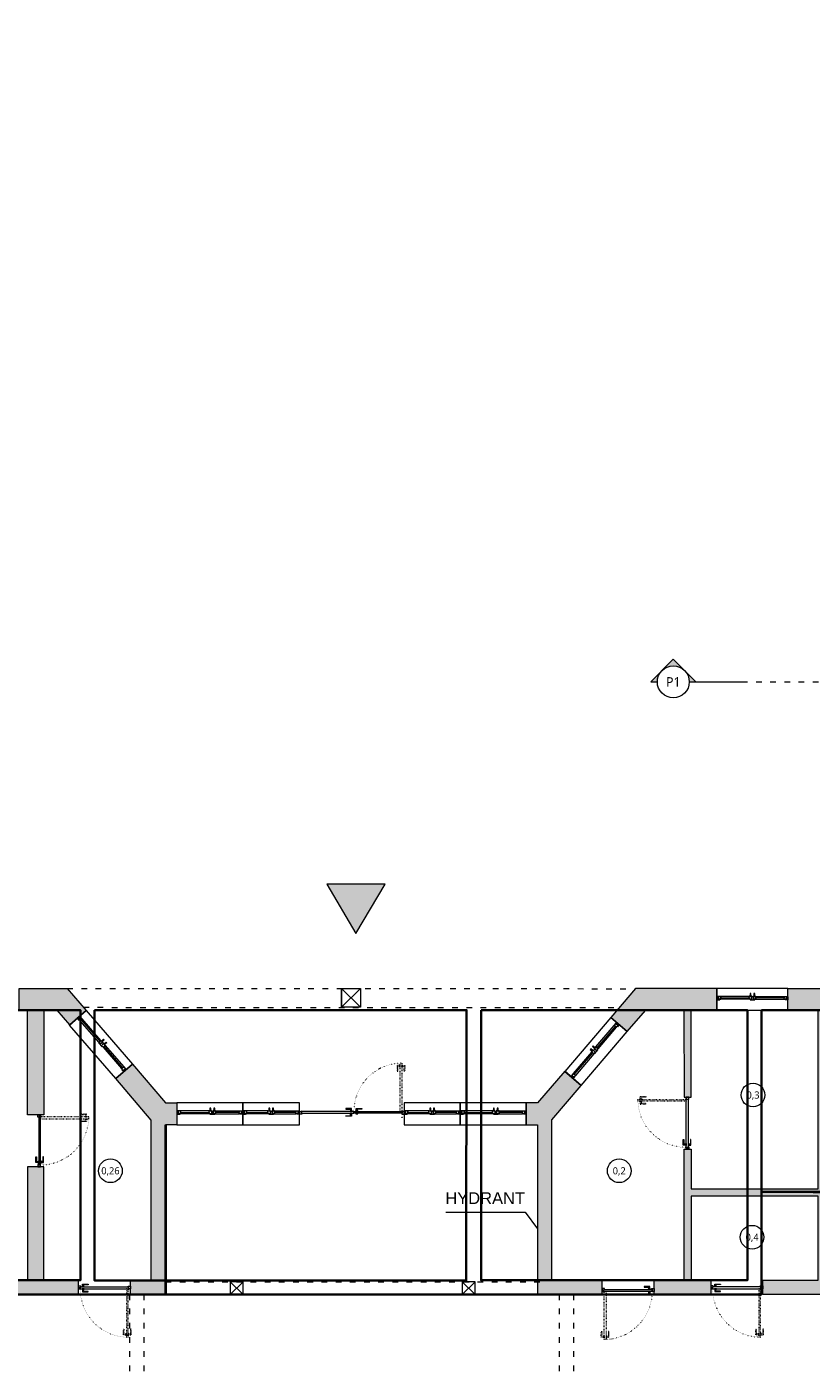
# Model space of a CAD drawing. Header units: millimetres. Extents: x -221 to 149158, y -114258 to 0.
# Tile 75 of 219: x 83825 to 85484, y -53777 to -50940. Entities that reach past the tile are written whole.
import ezdxf
from ezdxf.enums import TextEntityAlignment as Align

# ---------------------------------------------------------------- set-up
doc = ezdxf.new("R2010")
doc.units = ezdxf.units.MM
doc.linetypes.add('ACAD_ISO03W100', pattern=[30, 12, -18])
doc.linetypes.add('ACAD_ISO07W100', pattern=[3, 0, -3])
doc.layers.get('0').update_dxf_attribs({"lineweight": 0})
doc.layers.add('A-przekrycieram.ART', color=7, linetype='Continuous', lineweight=0, true_color=0xffffff)
doc.layers.add('instalacje_arch', color=7, linetype='Continuous', lineweight=30, true_color=0xd60000)
for name, color, linetype, lineweight in [('opis..KF', 250, 'Continuous', 15), ('powierzchnie', 21, 'Continuous', 50), ('stolarka_arch', 250, 'Continuous', 5), ('wymiar..KF', 12, 'Continuous', 5), ('wypełnienie istn..KF', 250, 'Continuous', 0), ('ściana pro..KF', 222, 'Continuous', 30), ('ściany ist..KF', 61, 'Continuous', 5)]:
    doc.layers.add(name, color=color, linetype=linetype, lineweight=lineweight)
doc.styles.add('ARCH', font='segoeuil.ttf')
doc.styles.add('DIM', font='simplex.shx', dxfattribs={"width": 0.6})
doc.styles.get("Standard").update_dxf_attribs({"font": 'arial.ttf'})
doc.dimstyles.new('100-STD', dxfattribs={"dimscale": 10, "dimtxt": 1.3, "dimasz": 0.15, "dimexe": 5, "dimexo": 10, "dimgap": 0.4, "dimtad": 1, "dimdec": 1, "dimrnd": 0.5, "dimdsep": 46, "dimtxsty": 'DIM', "dimblk": 'KR21', "dimcen": 1, "dimdle": 10, "dimse1": 1, "dimse2": 1, "dimclrd": 256, "dimclre": 256, "dimclrt": 256, "dimadec": 0, "dimazin": 0, "dimtfac": 1, "dimtdec": 1, "dimtmove": 2, "dimatfit": 3, "dimldrblk": 'KR21', "dimfxl": 1, "dimtvp": 5.6, "dimtolj": 1, "dimtzin": 2, "dimarcsym": 0})

# ---------------------------------------------------------------- blocks, each defined once
blk = doc.blocks.new('KR21')
at = {"ltscale": 100}
blk.add_line((0, -5), (0, 5), dxfattribs=at)
at = {"ltscale": 100, "const_width": 0.84}
blk.add_lwpolyline([(-2.5, -2.5), (2.6, 2.6)], dxfattribs=at)
blk = doc.blocks.new('*D583')
at = {"layer": 'Defpoints', "color": 0, "linetype": 'ByBlock', "transparency": 16777216}
for p in [(-202.4, -53646.3), (135612.3, -53646.3), (0, -54123.3)]:
    blk.add_point(p, dxfattribs=at)
at = {"layer": 'wymiar..KF', "linetype": 'Continuous', "lineweight": -2, "transparency": 16777216}
blk.add_line((-202.4, -54121.8), (-202.4, -53647.8), dxfattribs=at)
at = {"layer": 'wymiar..KF', "linetype": 'ByBlock', "lineweight": -2, "transparency": 16777216, "xscale": 1.5, "yscale": 1.5, "zscale": 1.5}
for p, rotation in [((-202.4, -53646.3), 90), ((-202.4, -54123.3), 270)]:
    blk.add_blockref('KR21', p, dxfattribs=dict(at, rotation=rotation))
at = {"layer": 'wymiar..KF', "linetype": 'ByBlock', "transparency": 16777216, "insert": (-212.9, -53884.8), "char_height": 13, "attachment_point": 5, "rotation": 90, "style": 'DIM'}
blk.add_mtext('\\A1;477', dxfattribs=at)
blk = doc.blocks.new('*D916')
at = {"layer": 'Defpoints', "color": 0, "linetype": 'ByBlock', "lineweight": 40, "transparency": 16777216}
for p in [(0, -51958.3), (46.3, -52014.3), (109348.9, -52014.3)]:
    blk.add_point(p, dxfattribs=at)
at = {"layer": 'wymiar..KF', "linetype": 'Continuous', "lineweight": -2, "transparency": 16777216}
blk.add_line((46.3, -51959.8), (46.3, -52012.8), dxfattribs=at)
at = {"layer": 'wymiar..KF', "linetype": 'ByBlock', "lineweight": -2, "transparency": 16777216, "xscale": 1.5, "yscale": 1.5, "zscale": 1.5}
for p, rotation in [((46.3, -51958.3), 90), ((46.3, -52014.3), 270)]:
    blk.add_blockref('KR21', p, dxfattribs=dict(at, rotation=rotation))
at = {"layer": 'wymiar..KF', "linetype": 'ByBlock', "transparency": 16777216, "insert": (35.8, -51986.3), "char_height": 13, "attachment_point": 5, "rotation": 90, "style": 'DIM'}
blk.add_mtext('\\A1;56', dxfattribs=at)
blk = doc.blocks.new('*U982')
at = {"layer": 'stolarka_arch', "lineweight": 0}
blk.add_lwpolyline([(0, 0), (150, 0), (150, -45.6), (0, -45.6)], close=True, dxfattribs=at)
at = {"layer": 'stolarka_arch'}
for points in [[(0, -22), (6, -22), (6, -23), (3, -23), (3, -28), (0, -28)], [(3, -23), (8, -23), (8, -29), (2, -29), (2, -28), (3, -28)], [(8, -26), (68, -26), (68, -23), (8, -23)], [(8, -26), (68, -26), (68, -29), (8, -29)], [(73, -23), (68, -23), (68, -29), (74, -29), (74, -28), (73, -28)], [(70, -22), (80, -22), (80, -23), (77, -23), (77, -28), (73, -28), (73, -23), (70, -23)], [(77, -23), (82, -23), (82, -29), (76, -29), (76, -28), (77, -28)], [(142, -26), (82, -26), (82, -23), (142, -23)], [(142, -26), (82, -26), (82, -29), (142, -29)], [(147, -23), (142, -23), (142, -29), (148, -29), (148, -28), (147, -28)], [(150, -22), (144, -22), (144, -23), (147, -23), (147, -28), (150, -28)], [(73, -30), (69, -30), (69, -29), (73, -29)], [(72, -35), (70, -35), (70, -30), (72, -30)], [(81, -30), (77, -30), (77, -29), (81, -29)], [(80, -35), (78, -35), (78, -30), (80, -30)]]:
    blk.add_lwpolyline(points, close=True, dxfattribs=at)
blk = doc.blocks.new('*U978')
at = {"layer": 'stolarka_arch', "lineweight": 0}
blk.add_lwpolyline([(0, 0), (150, 0), (150, -46.8), (0, -46.8)], close=True, dxfattribs=at)
at = {"layer": 'stolarka_arch'}
for points in [[(0, -22), (6, -22), (6, -23), (3, -23), (3, -28), (0, -28)], [(3, -23), (8, -23), (8, -29), (2, -29), (2, -28), (3, -28)], [(8, -26), (68, -26), (68, -23), (8, -23)], [(8, -26), (68, -26), (68, -29), (8, -29)], [(73, -23), (68, -23), (68, -29), (74, -29), (74, -28), (73, -28)], [(70, -22), (80, -22), (80, -23), (77, -23), (77, -28), (73, -28), (73, -23), (70, -23)], [(77, -23), (82, -23), (82, -29), (76, -29), (76, -28), (77, -28)], [(142, -26), (82, -26), (82, -23), (142, -23)], [(142, -26), (82, -26), (82, -29), (142, -29)], [(147, -23), (142, -23), (142, -29), (148, -29), (148, -28), (147, -28)], [(150, -22), (144, -22), (144, -23), (147, -23), (147, -28), (150, -28)], [(73, -30), (69, -30), (69, -29), (73, -29)], [(72, -35), (70, -35), (70, -30), (72, -30)], [(81, -30), (77, -30), (77, -29), (81, -29)], [(80, -35), (78, -35), (78, -30), (80, -30)]]:
    blk.add_lwpolyline(points, close=True, dxfattribs=at)
blk = doc.blocks.new('*U1047')
at = {"layer": 'stolarka_arch', "lineweight": 0}
blk.add_lwpolyline([(0, 0), (150, 0), (150, -46), (0, -46)], close=True, dxfattribs=at)
at = {"layer": 'stolarka_arch'}
for points in [[(0, -22), (6, -22), (6, -23), (3, -23), (3, -28), (0, -28)], [(3, -23), (8, -23), (8, -29), (2, -29), (2, -28), (3, -28)], [(8, -26), (68, -26), (68, -23), (8, -23)], [(8, -26), (68, -26), (68, -29), (8, -29)], [(73, -23), (68, -23), (68, -29), (74, -29), (74, -28), (73, -28)], [(70, -22), (80, -22), (80, -23), (77, -23), (77, -28), (73, -28), (73, -23), (70, -23)], [(77, -23), (82, -23), (82, -29), (76, -29), (76, -28), (77, -28)], [(142, -26), (82, -26), (82, -23), (142, -23)], [(142, -26), (82, -26), (82, -29), (142, -29)], [(147, -23), (142, -23), (142, -29), (148, -29), (148, -28), (147, -28)], [(150, -22), (144, -22), (144, -23), (147, -23), (147, -28), (150, -28)], [(73, -30), (69, -30), (69, -29), (73, -29)], [(72, -35), (70, -35), (70, -30), (72, -30)], [(81, -30), (77, -30), (77, -29), (81, -29)], [(80, -35), (78, -35), (78, -30), (80, -30)]]:
    blk.add_lwpolyline(points, close=True, dxfattribs=at)
blk = doc.blocks.new('*U1009')
at = {"layer": 'stolarka_arch', "lineweight": 0}
blk.add_lwpolyline([(0, 0), (139.5, 0), (139.5, -46), (0, -46)], close=True, dxfattribs=at)
at = {"layer": 'stolarka_arch'}
for points in [[(0, -22), (6, -22), (6, -23), (3, -23), (3, -28), (0, -28)], [(3, -23), (8, -23), (8, -29), (2, -29), (2, -28), (3, -28)], [(8, -26), (68, -26), (68, -23), (8, -23)], [(8, -26), (68, -26), (68, -29), (8, -29)], [(73, -23), (68, -23), (68, -29), (74, -29), (74, -28), (73, -28)], [(70, -22), (80, -22), (80, -23), (77, -23), (77, -28), (73, -28), (73, -23), (70, -23)], [(77, -23), (82, -23), (82, -29), (76, -29), (76, -28), (77, -28)], [(131.5, -26), (82, -26), (82, -23), (131.5, -23)], [(131.5, -26), (82, -26), (82, -29), (131.5, -29)], [(136.5, -23), (131.5, -23), (131.5, -29), (137.5, -29), (137.5, -28), (136.5, -28)], [(139.5, -22), (133.5, -22), (133.5, -23), (136.5, -23), (136.5, -28), (139.5, -28)], [(73, -30), (69, -30), (69, -29), (73, -29)], [(72, -35), (70, -35), (70, -30), (72, -30)], [(81, -30), (77, -30), (77, -29), (81, -29)], [(80, -35), (78, -35), (78, -30), (80, -30)]]:
    blk.add_lwpolyline(points, close=True, dxfattribs=at)
blk = doc.blocks.new('*U1010')
at = {"layer": 'stolarka_arch', "lineweight": 0}
blk.add_lwpolyline([(0, 0), (139.5, 0), (139.5, -46), (0, -46)], close=True, dxfattribs=at)
at = {"layer": 'stolarka_arch'}
for points in [[(0, -22), (6, -22), (6, -23), (3, -23), (3, -28), (0, -28)], [(3, -23), (8, -23), (8, -29), (2, -29), (2, -28), (3, -28)], [(8, -26), (68, -26), (68, -23), (8, -23)], [(8, -26), (68, -26), (68, -29), (8, -29)], [(73, -23), (68, -23), (68, -29), (74, -29), (74, -28), (73, -28)], [(70, -22), (80, -22), (80, -23), (77, -23), (77, -28), (73, -28), (73, -23), (70, -23)], [(77, -23), (82, -23), (82, -29), (76, -29), (76, -28), (77, -28)], [(131.5, -26), (82, -26), (82, -23), (131.5, -23)], [(131.5, -26), (82, -26), (82, -29), (131.5, -29)], [(136.5, -23), (131.5, -23), (131.5, -29), (137.5, -29), (137.5, -28), (136.5, -28)], [(139.5, -22), (133.5, -22), (133.5, -23), (136.5, -23), (136.5, -28), (139.5, -28)], [(73, -30), (69, -30), (69, -29), (73, -29)], [(72, -35), (70, -35), (70, -30), (72, -30)], [(81, -30), (77, -30), (77, -29), (81, -29)], [(80, -35), (78, -35), (78, -30), (80, -30)]]:
    blk.add_lwpolyline(points, close=True, dxfattribs=at)
blk = doc.blocks.new('*U1011')
at = {"layer": 'stolarka_arch', "lineweight": 0}
blk.add_lwpolyline([(0, 0), (120.2, 0), (120.2, -46), (0, -46)], close=True, dxfattribs=at)
at = {"layer": 'stolarka_arch'}
for points in [[(0, -22), (6, -22), (6, -23), (3, -23), (3, -28), (0, -28)], [(3, -23), (8, -23), (8, -29), (2, -29), (2, -28), (3, -28)], [(8, -26), (53.1, -26), (53.1, -23), (8, -23)], [(8, -26), (53.1, -26), (53.1, -29), (8, -29)], [(58.1, -23), (53.1, -23), (53.1, -29), (59.1, -29), (59.1, -28), (58.1, -28)], [(55.1, -22), (65.1, -22), (65.1, -23), (62.1, -23), (62.1, -28), (58.1, -28), (58.1, -23), (55.1, -23)], [(62.1, -23), (67.1, -23), (67.1, -29), (61.1, -29), (61.1, -28), (62.1, -28)], [(112.2, -26), (67.1, -26), (67.1, -23), (112.2, -23)], [(112.2, -26), (67.1, -26), (67.1, -29), (112.2, -29)], [(117.2, -23), (112.2, -23), (112.2, -29), (118.2, -29), (118.2, -28), (117.2, -28)], [(120.2, -22), (114.2, -22), (114.2, -23), (117.2, -23), (117.2, -28), (120.2, -28)], [(58.1, -30), (54.1, -30), (54.1, -29), (58.1, -29)], [(57.1, -35), (55.1, -35), (55.1, -30), (57.1, -30)], [(66.1, -30), (62.1, -30), (62.1, -29), (66.1, -29)], [(65.1, -35), (63.1, -35), (63.1, -30), (65.1, -30)]]:
    blk.add_lwpolyline(points, close=True, dxfattribs=at)
blk = doc.blocks.new('*U1000')
at = {"layer": 'stolarka_arch', "lineweight": 0}
blk.add_lwpolyline([(0, 0), (118.9, 0), (118.9, -46), (0, -46)], close=True, dxfattribs=at)
at = {"layer": 'stolarka_arch'}
for points in [[(0, -22), (6, -22), (6, -23), (3, -23), (3, -28), (0, -28)], [(3, -23), (8, -23), (8, -29), (2, -29), (2, -28), (3, -28)], [(8, -26), (52.5, -26), (52.5, -23), (8, -23)], [(8, -26), (52.5, -26), (52.5, -29), (8, -29)], [(57.5, -23), (52.5, -23), (52.5, -29), (58.5, -29), (58.5, -28), (57.5, -28)], [(54.5, -22), (64.5, -22), (64.5, -23), (61.5, -23), (61.5, -28), (57.5, -28), (57.5, -23), (54.5, -23)], [(61.5, -23), (66.5, -23), (66.5, -29), (60.5, -29), (60.5, -28), (61.5, -28)], [(110.9, -26), (66.5, -26), (66.5, -23), (110.9, -23)], [(110.9, -26), (66.5, -26), (66.5, -29), (110.9, -29)], [(115.9, -23), (110.9, -23), (110.9, -29), (116.9, -29), (116.9, -28), (115.9, -28)], [(118.9, -22), (112.9, -22), (112.9, -23), (115.9, -23), (115.9, -28), (118.9, -28)], [(57.5, -30), (53.5, -30), (53.5, -29), (57.5, -29)], [(56.5, -35), (54.5, -35), (54.5, -30), (56.5, -30)], [(65.5, -30), (61.5, -30), (61.5, -29), (65.5, -29)], [(64.5, -35), (62.5, -35), (62.5, -30), (64.5, -30)]]:
    blk.add_lwpolyline(points, close=True, dxfattribs=at)
blk = doc.blocks.new('*U650')
at = {"layer": 'stolarka_arch', "linetype": 'ACAD_ISO03W100', "lineweight": 0, "ltscale": 0.1}
for points in [[(3.5, 97), (-1.5, 97), (-1.5, 85), (-0.5, 85), (-0.5, 95), (3.5, 95)], [(3.5, 98), (3.5, 94), (4.5, 94), (4.5, 98)], [(4.5, 102), (4.5, 0), (8.5, 0), (8.5, 102)], [(9.5, 98), (9.5, 94), (8.5, 94), (8.5, 98)], [(9.5, 97), (14.5, 97), (14.5, 85), (13.5, 85), (13.5, 95), (9.5, 95)]]:
    blk.add_lwpolyline(points, close=True, dxfattribs=at)
at = {"layer": 'stolarka_arch'}
for points in [[(5, -4), (5, -6), (0, -6), (0, 0), (4, 0), (4, -4), (5, -4)], [(106, 0), (4, 0), (4, -4), (106, -4)], [(101, 1), (101, 6), (89, 6), (89, 5), (99, 5), (99, 1)], [(102, 1), (98, 1), (98, 0), (102, 0)], [(105, -4), (105, -6), (110, -6), (110, 0), (106, 0), (106, -4), (105, -4)], [(101, -5), (101, -10), (89, -10), (89, -9), (99, -9), (99, -5)], [(102, -5), (98, -5), (98, -4), (102, -4)]]:
    blk.add_lwpolyline(points, close=True, dxfattribs=at)
blk.add_circle((4, 0.5), 0.5, dxfattribs=at)
at = {"layer": 'stolarka_arch', "linetype": 'ACAD_ISO07W100', "lineweight": 0, "ltscale": 0.5}
blk.add_arc((4, 0), 102, 0, 89.6506, dxfattribs=at)
blk = doc.blocks.new('nr pom')
at = {"layer": 'opis..KF', "lineweight": 20}
blk.add_circle((0, 0), 25, dxfattribs=at)
at = {"layer": 'opis..KF', "style": 'ARCH'}
blk.add_attdef('00', text='', height=15, dxfattribs=at).set_placement((0, 0), align=Align.MIDDLE_CENTER)
blk = doc.blocks.new('*U1674')
at = {"layer": 'A-przekrycieram.ART'}
h = blk.add_hatch(color=256, dxfattribs=at)
h.dxf.hatch_style = 1
h.paths.add_polyline_path([(0, 4200), (5940, 4200), (5940, 0), (0, 0)])
h.paths.add_polyline_path([(200, 4100), (5840, 4100), (5840, 100), (200, 100)], flags=16)
blk = doc.blocks.new('*U517')
at = {"layer": 'instalacje_arch', "lineweight": 20, "true_color": 0xf4ee51}
h = blk.add_hatch(color=41, dxfattribs=at)
h.dxf.hatch_style = 1
h.paths.add_polyline_path([(0, 33.8), (0, 47.7), (-23.9, 23.9, -0.198912)])
h.paths.add_polyline_path([(-47.7, 0), (-23.9, -23.9, -0.198912), (-33.8, 0, -0.198912), (-23.9, 23.9)])
h.paths.add_polyline_path([(-23.9, -23.9), (0, -47.7), (0, -33.8, -0.198912)])
h = blk.add_hatch(color=41, dxfattribs=at)
h.dxf.hatch_style = 1
h.paths.add_polyline_path([(-23.9, -3080.9), (0, -3104.8), (0, -3090.8, -0.198912)])
h.paths.add_polyline_path([(-23.9, -3080.9, -0.198912), (-33.8, -3057.1, -0.198912), (-23.9, -3033.2), (-47.7, -3057.1)])
h.paths.add_polyline_path([(0, -3023.3), (0, -3009.3), (-23.9, -3033.2, -0.198912)])
at = {"layer": 'instalacje_arch', "color": 41, "linetype": 'ACAD_ISO03W100', "lineweight": 9, "true_color": 0xf4ee51}
blk.add_line((0, -2912.1), (0, -145), dxfattribs=at)
at = {"layer": 'instalacje_arch', "color": 41, "lineweight": 20, "true_color": 0xf4ee51}
for points in [[(0, -33.8), (0, -47.7), (-47.7, 0), (0, 47.7), (0, 33.8)], [(0, -45), (0, -145)], [(0, -3012.1), (0, -2912.1)], [(0, -3023.3), (0, -3009.3), (-47.7, -3057.1), (0, -3104.8), (0, -3090.8)]]:
    blk.add_lwpolyline(points, dxfattribs=at)
for centre in [(0, 0), (0, -3057.1)]:
    blk.add_circle(centre, 33.8, dxfattribs=at)
at = {"layer": 'instalacje_arch', "color": 41, "true_color": 0xf4ee51, "style": 'ARCH'}
for tag, p in [('P1', (0, 0)), ('P2', (0, -3057.1))]:
    blk.add_attdef(tag, text='', height=20, rotation=90, dxfattribs=at).set_placement(p, align=Align.MIDDLE_CENTER)

msp = doc.modelspace()

# ---------------------------------------------------------------- hatches: boundary and pattern name
at = {"linetype": 'ByBlock', "true_color": 0x636466}
h = msp.add_hatch(color=251, dxfattribs=at)
h.dxf.hatch_style = 1
h.paths.add_polyline_path([(84521.3, -52856.2), (84459.58, -52751.92), (84583.02, -52751.92)])
at = {"layer": 'wypełnienie istn..KF', "true_color": 0xc8c8c8}
h = msp.add_hatch(color=9, dxfattribs=at)
h.dxf.hatch_style = 1
h.paths.add_polyline_path([(87428.19, -53609.29), (86882.61, -53609.29), (86882.61, -53010.79), (86852.61, -53010.79), (86852.61, -53649.29), (87428.19, -53649.29)])
h.paths.add_polyline_path([(87710.61, -53585.69), (87664.61, -53585.69), (87664.61, -53609.29), (87538.19, -53609.29), (87538.19, -53649.29), (87576.61, -53649.29), (87576.61, -53672.42), (87622.61, -53672.42), (87622.61, -53655.29), (87710.61, -53655.29)])
h.paths.add_polyline_path([(87710.61, -53407.37), (87664.61, -53407.37), (87664.61, -53435.69), (87710.61, -53435.69)])
h.paths.add_polyline_path([(87710.61, -53209.01), (87664.61, -53209.01), (87664.61, -53257.37), (87710.61, -53257.37)])
h.paths.add_polyline_path([(87710.61, -52987.29), (87498.61, -52987.29), (87498.61, -52930.84), (87452.61, -52930.84), (87452.61, -53033.29), (87664.61, -53033.29), (87664.61, -53059.01), (87710.61, -53059.01)])
h.paths.add_polyline_path([(86887.11, -52804.79), (86846.61, -52804.79), (86846.61, -53010.79), (86887.11, -53010.79)])
h.paths.add_polyline_path([(87498.61, -52755.84), (87452.61, -52755.84), (87452.61, -52780.84), (87498.61, -52780.84)])
h.paths.add_polyline_path([(87498.61, -52580.84), (87452.61, -52580.84), (87452.61, -52605.84), (87498.61, -52605.84)])
h.paths.add_polyline_path([(87498.61, -52351.74), (87452.61, -52351.74), (87452.61, -52355.37), (87048.78, -52355.37), (87048.78, -52376.79), (87452.61, -52376.79), (87452.7, -52430.84), (87498.61, -52430.84)])
h.paths.add_polyline_path([(86882.61, -52376.79), (86938.78, -52376.79), (86938.78, -52355.37), (86882.61, -52355.37), (86882.61, -52114.29), (87170.61, -52114.29), (87170.61, -51589.94), (87150.61, -51589.94), (87150.61, -51934.29), (87140.95, -51934.29), (87140.95, -51954.29), (87150.61, -51954.29), (87150.61, -52094.29), (86882.61, -52094.29), (86882.61, -51954.29), (87030.95, -51954.29), (87030.95, -51934.29), (86882.61, -51934.29), (86882.61, -51833.89), (86852.61, -51833.89), (86852.61, -52480.95), (86882.61, -52480.95)])
h.paths.add_polyline_path([(87498.61, -52179.79), (87452.61, -52179.79), (87452.61, -52201.74), (87498.61, -52201.74)])
h.paths.add_polyline_path([(87498.61, -52007.83), (87452.61, -52007.83), (87452.61, -52029.79), (87498.61, -52029.79)])
h.paths.add_polyline_path([(87498.61, -51835.87), (87452.61, -51835.87), (87452.61, -51857.83), (87498.61, -51857.83)])
h.paths.add_polyline_path([(87498.61, -51619.37), (87452.61, -51619.37), (87452.61, -51685.87), (87498.61, -51685.87)], flags=17)
h.paths.add_polyline_path([(87498.61, -51363.29), (86820.5, -51363.29), (86820.5, -51409.29), (86852.61, -51409.29), (86852.61, -51724.07), (86882.61, -51724.07), (86882.61, -51409.29), (87150.61, -51409.29), (87150.61, -51479.29), (87170.61, -51479.29), (87170.61, -51409.29), (87452.61, -51409.29), (87452.61, -51469.37), (87498.61, -51469.37)])
h.paths.add_polyline_path([(86633.61, -51239.76), (86583.61, -51239.76), (86583.61, -51313.34), (86547.13, -51313.37), (86547.13, -51363.29), (86633.61, -51363.29)], flags=17)
h.paths.add_polyline_path([(86352.79, -51313.54), (85800.61, -51314.02), (85800.61, -48533.29), (87683.61, -48533.29), (87683.61, -50860.29), (86583.61, -50860.29), (86583.61, -51018.89), (86633.61, -51018.89), (86633.61, -50910.29), (87733.61, -50910.29), (87733.61, -48483.29), (85750.61, -48483.29), (85750.61, -51363.29), (86352.83, -51363.29)])
h.paths.add_polyline_path([(86352.79, -51363.54), (85750.61, -51364.06), (85694.61, -51363.29), (85694.61, -51469.37), (85740.61, -51469.37), (85740.61, -51409.29), (86310.61, -51409.29), (86310.61, -51609.29), (86310.61, -51649.79), (86310.61, -51724.07), (86340.61, -51724.07), (86340.61, -51409.29), (86352.79, -51409.29)])
h.paths.add_polyline_path([(85740.61, -51649.79), (86007.61, -51649.79), (86007.61, -51634.79), (85740.61, -51634.79), (85740.61, -51619.37), (85694.61, -51619.37), (85694.61, -51685.87), (85740.61, -51685.87)], flags=17)
h.paths.add_polyline_path([(86119.61, -51609.29), (86007.61, -51609.29), (86007.61, -51649.79), (86119.61, -51649.79)], flags=17)
h.paths.add_polyline_path([(86310.61, -51609.29), (86226.61, -51609.29), (86226.61, -51649.79), (86310.61, -51649.79)], flags=17)
h.paths.add_polyline_path([(85740.61, -51835.87), (85694.61, -51835.87), (85694.61, -51857.83), (85740.61, -51857.83)])
h.paths.add_polyline_path([(85740.61, -52007.83), (85694.61, -52007.83), (85694.61, -52029.79), (85740.61, -52029.79)])
h.paths.add_polyline_path([(85740.61, -52179.79), (85694.61, -52179.79), (85694.61, -52201.74), (85740.61, -52201.74)])
h.paths.add_polyline_path([(85740.61, -52351.74), (85694.61, -52351.74), (85694.61, -52373.7), (85740.61, -52373.7)])
h.paths.add_polyline_path([(85791.11, -52556.79), (85740.67, -52556.79), (85740.61, -52523.7), (85694.61, -52523.7), (85694.61, -52624.29), (85740.61, -52624.29), (85740.61, -52586.79), (85791.11, -52586.79)])
h.paths.add_polyline_path([(85968.11, -52556.79), (85791.11, -52556.79), (85791.11, -52597.29), (85968.11, -52597.29), (85968.11, -52586.79)])
h.paths.add_polyline_path([(86135.11, -52556.79), (85968.11, -52556.79), (85968.11, -52586.79), (86055.61, -52586.79), (86070.61, -52586.79), (86135.11, -52586.79)])
h.paths.add_polyline_path([(86311.11, -52556.79), (86135.11, -52556.79), (86135.11, -52597.29), (86311.11, -52597.29)])
h.paths.add_polyline_path([(86340.61, -52142.29), (86336.61, -52142.29), (86336.61, -51997.29), (86340.61, -51997.29), (86340.61, -51834.07), (86310.61, -51834.07), (86310.61, -52556.79), (86311.11, -52556.79), (86311.11, -52597.29), (86310.61, -52628.53), (86340.61, -52628.53)])
h.paths.add_polyline_path([(86376.61, -51997.29), (86340.61, -51997.29), (86336.61, -51997.29), (86336.61, -52142.29), (86376.61, -52142.29)])
h.paths.add_polyline_path([(86340.61, -52738.53), (86310.61, -52738.53), (86310.61, -52781.29), (86070.61, -52781.29), (86055.61, -52781.29), (85740.61, -52781.29), (85740.61, -52774.29), (85694.61, -52774.29), (85694.61, -52804.29), (85740.61, -52804.29), (85740.61, -52796.29), (86055.61, -52796.29), (86055.61, -52799.29), (86070.61, -52799.29), (86070.61, -52796.29), (86310.61, -52796.29), (86310.61, -52841.2), (86340.61, -52841.2)])
h.paths.add_polyline_path([(86340.61, -52951.2), (86310.61, -52951.2), (86310.61, -52988.29), (86070.61, -52988.29), (86070.61, -52909.24), (86055.61, -52909.24), (86055.61, -52988.29), (85740.61, -52988.29), (85740.61, -52954.29), (85694.61, -52954.29), (85694.61, -52972.29), (85681.39, -52972.29), (85681.39, -53018.29), (86340.61, -53018.29)])
h.paths.add_polyline_path([(85531.39, -52972.29), (85435.13, -52972.29), (85435.13, -53018.29), (85499.47, -53018.29), (85499.47, -53396.29), (85230.47, -53396.29), (85230.47, -53312.47), (85215.47, -53312.47), (85215.47, -53589.29), (85151.97, -53589.29), (85151.97, -53619.29), (85271.88, -53619.29), (85271.88, -53589.29), (85230.47, -53589.29), (85230.47, -53411.29), (85499.47, -53411.29), (85499.47, -53589.29), (85381.88, -53589.29), (85381.88, -53619.29), (85529.61, -53619.29), (85529.61, -53018.29), (85531.39, -53018.29)])
h.paths.add_polyline_path([(85284.96, -52972.29), (85112.65, -52972.29), (85060.47, -53033.52), (85095.51, -53063.55), (85133.81, -53018.86), (85215.13, -53018.86), (85215.47, -53202.49), (85230.47, -53202.49), (85230.47, -53018.29), (85285.13, -53018.29)])
h.paths.add_polyline_path([(84997.98, -53177.35), (84963.05, -53147.41), (84905.65, -53214.39), (84881.65, -53214.39), (84881.65, -53260.39), (84905.65, -53260.39), (84905.65, -53619.29), (85041.97, -53619.29), (85041.97, -53589.29), (84935.65, -53589.29), (84935.65, -53250.08)])
h.paths.add_polyline_path([(83861.07, -53349.44), (83827.07, -53349.44), (83827.07, -53589.29), (83557.57, -53589.29), (83557.57, -53018.29), (83659.21, -53018.29), (83659.21, -52972.29), (83500.32, -52972.29), (83500.32, -53018.29), (83527.57, -53018.29), (83527.57, -53328.29), (83515.57, -53328.29), (83515.57, -53570.29), (83527.57, -53570.29), (83527.57, -53589.29), (82467.57, -53589.29), (82467.57, -53018.29), (82482.54, -53018.29), (82482.54, -52972.29), (82431.62, -52972.29), (82431.62, -53018.29), (82437.57, -53018.29), (82437.57, -53619.29), (83934.33, -53619.29), (83934.33, -53589.29), (83861.07, -53589.29)])
h.paths.add_polyline_path([(84118.65, -53260.39), (84142.65, -53260.39), (84142.65, -53214.39), (84118.65, -53214.39), (84049.04, -53132.44), (84013.67, -53163.08), (84088.65, -53250.56), (84088.65, -53589.29), (84044.33, -53589.29), (84044.33, -53619.29), (84118.65, -53619.29)])
h.paths.add_polyline_path([(83910.73, -52972.29), (83809.21, -52972.29), (83809.21, -53018.29), (83827.07, -53018.29), (83827.07, -53239.44), (83861.07, -53239.44), (83861.07, -53018.29), (83889.57, -53018.29), (83916.05, -53049.19), (83950.82, -53019.07)])
h.paths.add_polyline_path([(82841.14, -52972.29), (82817.81, -52972.29), (82817.81, -53018.29), (82841.14, -53018.29)], flags=17)
h.paths.add_polyline_path([(83009.59, -52972.29), (82991.14, -52972.29), (82991.14, -53018.29), (83009.59, -53018.29)], flags=17)
h.paths.add_polyline_path([(83176.99, -52972.29), (83159.59, -52972.29), (83159.59, -53018.29), (83176.99, -53018.29)], flags=17)
h.paths.add_polyline_path([(83350.32, -52972.29), (83326.99, -52972.29), (83326.99, -53018.29), (83350.32, -53018.29)], flags=17)
h.paths.add_polyline_path([(82019.27, -51958.27), (81816.27, -51958.27), (81816.27, -52014.27), (82019.27, -52014.27)])
h.paths.add_polyline_path([(81533.73, -54276.32), (81421.73, -54276.32), (81421.73, -54317.32), (81533.73, -54317.32)])
h.paths.add_polyline_path([(82300.41, -52628.2), (82300.41, -52582.2), (82271.73, -52582.2), (82271.73, -52466.08), (82225.73, -52466.08), (82225.73, -52810.21), (82271.73, -52810.21), (82271.73, -52628.2)])
h.paths.add_polyline_path([(82657.78, -52938.74), (82611.78, -52938.74), (82611.78, -52972.29), (82592.54, -52972.29), (82592.54, -53018.29), (82667.81, -53018.29), (82667.81, -52972.39), (82657.78, -52972.39)])
h.paths.add_polyline_path([(82632.27, -52751.51), (82599.57, -52783.86), (82611.78, -52796.2), (82611.78, -52818.74), (82657.78, -52818.74), (82657.78, -52777.29)])
h.paths.add_polyline_path([(82458.91, -52641.69), (82491.61, -52609.34), (82464.75, -52582.2), (82420.41, -52582.2), (82420.41, -52628.2), (82445.56, -52628.2)])

# ---------------------------------------------------------------- linework, layer by layer
at = {"linetype": 'ACAD_ISO03W100'}
for p, q in [((83910.73, -52972.29), (85112.59, -52972.94)), ((83945.03, -53012.31), (85078.32, -53012.92))]:
    msp.add_line(p, q, dxfattribs=at)
at = {"linetype": 'ByBlock'}
msp.add_lwpolyline([(84459.58, -52751.92), (84521.3, -52856.2), (84583.02, -52751.92), (84459.58, -52751.92)], dxfattribs=at)
msp.add_lwpolyline([(84711.47, -53445.07), (84879.24, -53445.07), (84905.65, -53480.92)])
at = {"linetype": 'ACAD_ISO03W100'}
for points in [[(84118.65, -53592.29), (84919.47, -53592.29)], [(84042.65, -53619.29), (84042.65, -54751.25)], [(84072.65, -53619.29), (84072.65, -54751.25)], [(84118.65, -53619.29), (84919.47, -53619.29)], [(84951.64, -53619.29), (84951.64, -54751.25)], [(84981.64, -53619.29), (84981.64, -54751.25)]]:
    msp.add_lwpolyline(points, dxfattribs=at)
at = {"layer": 'powierzchnie', "linetype": 'ByBlock', "lineweight": 35}
for points in [[(87426.61, -54110.8), (87426.61, -53649.29), (86702.61, -53649.29), (86702.61, -53010.79), (86696.61, -53010.79), (86696.61, -52804.79), (86702.61, -52804.79), (86702.61, -51833.89), (86702.61, -51409.29), (86190.61, -51409.29), (86190.61, -51997.29), (86226.61, -51997.29), (86226.61, -52142.29), (86190.61, -52142.29), (86189.61, -53018.29), (86034.61, -53018.29), (86034.61, -53406.29), (85379.61, -53402.29), (85379.61, -53619.29), (82287.57, -53619.29)], [(83407.57, -53018.29), (83938.65, -53018.29), (83938.65, -53589.29), (83407.57, -53589.29), (83407.57, -53018.29)], [(83968.65, -53018.29), (84755.65, -53018.29), (84754.78, -53589.84), (83968.65, -53589.84), (83968.65, -53018.29)], [(84786.03, -53018.29), (85349.47, -53018.29), (85349.47, -53589.29), (84786.03, -53589.29), (84786.03, -53018.29)], [(85379.61, -53018.29), (86034.61, -53018.29), (86034.61, -53406.29), (85826.53, -53406.29), (85826.53, -53225.29), (85588.53, -53225.29), (85588.53, -53402.29), (85379.61, -53402.29), (85379.61, -53018.29)]]:
    msp.add_lwpolyline(points, dxfattribs=at)
at = {"layer": 'stolarka_arch', "linetype": 'ACAD_ISO03W100', "lineweight": 0, "ltscale": 0.1}
for points in [[(84613.74, -53135.39), (84608.74, -53135.39), (84608.74, -53147.39), (84609.74, -53147.39), (84609.74, -53137.39), (84613.74, -53137.39)], [(84613.74, -53134.39), (84613.74, -53138.39), (84614.74, -53138.39), (84614.74, -53134.39)], [(84618.74, -53130.39), (84618.74, -53232.39), (84614.74, -53232.39), (84614.74, -53130.39)], [(84619.74, -53134.39), (84619.74, -53138.39), (84618.74, -53138.39), (84618.74, -53134.39)], [(84619.74, -53135.39), (84624.74, -53135.39), (84624.74, -53147.39), (84623.74, -53147.39), (84623.74, -53137.39), (84619.74, -53137.39)]]:
    msp.add_lwpolyline(points, close=True, dxfattribs=at)
at = {"layer": 'stolarka_arch'}
for points in [[(84407.37, -53236.39), (84407.37, -53238.39), (84402.37, -53238.39), (84402.37, -53232.39), (84406.37, -53232.39), (84406.37, -53236.39), (84407.37, -53236.39)], [(84517.24, -53232.39), (84406.37, -53232.39), (84406.37, -53236.39), (84517.24, -53236.39)], [(84512.24, -53231.39), (84512.24, -53226.39), (84500.24, -53226.39), (84500.24, -53227.39), (84510.24, -53227.39), (84510.24, -53231.39)], [(84513.24, -53231.39), (84509.24, -53231.39), (84509.24, -53232.39), (84513.24, -53232.39)], [(84517.24, -53232.39), (84619.24, -53232.39), (84619.24, -53236.39), (84517.24, -53236.39)], [(84521.24, -53231.39), (84525.24, -53231.39), (84525.24, -53232.39), (84521.24, -53232.39)], [(84522.24, -53231.39), (84522.24, -53226.39), (84534.24, -53226.39), (84534.24, -53227.39), (84524.24, -53227.39), (84524.24, -53231.39)], [(84618.24, -53236.39), (84618.24, -53238.39), (84623.24, -53238.39), (84623.24, -53232.39), (84619.24, -53232.39), (84619.24, -53236.39), (84618.24, -53236.39)], [(84512.24, -53237.39), (84512.24, -53242.39), (84500.24, -53242.39), (84500.24, -53241.39), (84510.24, -53241.39), (84510.24, -53237.39)], [(84513.24, -53237.39), (84509.24, -53237.39), (84509.24, -53236.39), (84513.24, -53236.39)], [(84521.24, -53237.39), (84525.24, -53237.39), (84525.24, -53236.39), (84521.24, -53236.39)]]:
    msp.add_lwpolyline(points, close=True, dxfattribs=at)
for centre in [(84406.37, -53231.89), (84619.24, -53231.89), (84619.24, -53244.89)]:
    msp.add_circle(centre, 0.5, dxfattribs=at)
at = {"layer": 'stolarka_arch', "linetype": 'ACAD_ISO07W100', "lineweight": 0, "ltscale": 0.5}
msp.add_arc((84619.24, -53232.39), 102, 90.34937, 180, dxfattribs=at)
at = {"layer": 'wymiar..KF', "color": 18, "linetype": 'ByBlock', "lineweight": 40, "true_color": 0x000000}
msp.add_line((84118.65, -53260.39), (84118.65, -53619.29), dxfattribs=at)
at = {"layer": 'ściana pro..KF', "lineweight": 9}
for points in [[(84511.15, -53012.29), (84491.15, -53012.29), (84491.15, -52972.29), (84531.15, -52972.29), (84531.15, -53012.29), (84511.15, -53012.29)], [(84531.15, -53012.29), (84491.15, -52972.29), (84491.15, -53012.29), (84531.15, -52972.29)], [(84255.67, -53592.29), (84255.67, -53619.29), (84282.67, -53619.29), (84282.67, -53592.29), (84255.67, -53592.29), (84282.67, -53619.29), (84255.67, -53619.29), (84282.67, -53592.29)], [(84746.46, -53592.29), (84746.46, -53619.29), (84773.46, -53619.29), (84773.46, -53592.29), (84746.46, -53592.29), (84773.46, -53619.29), (84746.46, -53619.29), (84773.46, -53592.29)]]:
    msp.add_lwpolyline(points, dxfattribs=at)
at = {"layer": 'ściany ist..KF', "linetype": 'ByBlock'}
for points in [[(83809.21, -53018.29), (83809.21, -52972.29), (83910.73, -52972.29), (83950.82, -53019.07), (83916.05, -53049.19), (83889.57, -53018.29), (83861.07, -53018.29), (83861.07, -53239.44), (83827.07, -53239.44), (83827.07, -53018.29), (83809.21, -53018.29)], [(85215.47, -53202.49), (85230.47, -53202.49), (85230.47, -53018.29), (85285.13, -53018.29), (85284.96, -52972.29), (85112.65, -52972.29), (85060.47, -53033.52), (85095.51, -53063.55), (85133.81, -53018.86), (85215.13, -53018.86), (85215.47, -53202.49)], [(85215.47, -53312.47), (85230.47, -53312.47), (85230.47, -53396.29), (85499.47, -53396.29), (85499.47, -53018.29), (85435.13, -53018.29), (85435.13, -52972.29), (85531.39, -52972.29), (85531.39, -53018.29), (85529.61, -53018.29), (85529.61, -53619.29), (85381.88, -53619.29), (85381.88, -53589.29), (85499.47, -53589.29), (85499.47, -53411.29), (85230.47, -53411.29), (85230.47, -53589.29), (85271.88, -53589.29), (85271.88, -53619.29), (85151.97, -53619.29), (85151.97, -53589.29), (85215.47, -53589.29), (85215.47, -53312.47)], [(84044.33, -53619.29), (84044.33, -53589.29), (84088.65, -53589.29), (84088.65, -53250.56), (84013.67, -53163.08), (84049.04, -53132.44), (84118.65, -53214.39), (84142.65, -53214.39), (84142.65, -53260.39), (84118.65, -53260.39), (84118.65, -53619.29), (84044.33, -53619.29)], [(85041.97, -53619.29), (85041.97, -53589.29), (84935.65, -53589.29), (84935.65, -53250.08), (84997.98, -53177.35), (84963.05, -53147.41), (84905.65, -53214.39), (84881.65, -53214.39), (84881.65, -53260.39), (84905.65, -53260.39), (84905.65, -53619.29), (85041.97, -53619.29)], [(82437.57, -53619.29), (83934.33, -53619.29), (83934.33, -53589.29), (83861.07, -53589.29), (83861.07, -53349.44), (83827.07, -53349.44), (83827.07, -53589.29), (83557.57, -53589.29)]]:
    msp.add_lwpolyline(points, dxfattribs=at)

# ---------------------------------------------------------------- block references
at = {"xscale": 2, "yscale": 2, "zscale": 2}
msp.add_blockref('*U1674', (79788.68, -56225.76), dxfattribs=at)
at = {"layer": 'instalacje_arch', "color": 30, "true_color": 0xf26722, "rotation": 270}
msp.add_blockref('*U517', (88249.92, -52324.35), dxfattribs=at).add_auto_attribs({'P2': 'P1', 'P1': 'P1'})
at = {"layer": 'opis..KF', "color": 30}
for p, values in [((85361.43, -53197.69), {'00': '0,3'}), ((84002.14, -53357.88), {'00': '0,26'}), ((85078.42, -53357.88), {'00': '0,2'}), ((85359.45, -53498.3), {'00': '0,4'})]:
    msp.add_blockref('nr pom', p, dxfattribs=at).add_auto_attribs(values)
at = {"layer": 'stolarka_arch', "xscale": -1, "rotation": 180}
msp.add_blockref('*U1047', (85285.13, -53018.29), dxfattribs=at)
at = {"layer": 'stolarka_arch', "color": 5}
for name, p, rotation in [('*U978', (84013.67, -53163.08), 130.9026744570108), ('*U650', (83854.48, -53239.44), 270), ('*U650', (84044.33, -53607.75), 180), ('*U650', (85381.88, -53607.41), 180)]:
    msp.add_blockref(name, p, dxfattribs=dict(at, rotation=rotation))
at = {"layer": 'stolarka_arch', "color": 5, "xscale": -1}
for name, p, rotation in [('*U982', (84997.98, -53177.35), 229.5623884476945), ('*U650', (85219.89, -53202.47), 90), ('*U1010', (84142.65, -53260.39), 180), ('*U1011', (84282.15, -53260.39), 180), ('*U1000', (84623.24, -53260.39), 180), ('*U1009', (84742.15, -53260.39), 180), ('*U650', (85041.97, -53612.75), 180)]:
    msp.add_blockref(name, p, dxfattribs=dict(at, rotation=rotation))

# ---------------------------------------------------------------- texts
at = {"insert": (84879.24, -53403.18), "char_height": 25, "attachment_point": 3}
msp.add_mtext_dynamic_manual_height_columns('HYDRANT', width=406.668, gutter_width=12.5, heights=[0], dxfattribs=at)

# ---------------------------------------------------------------- dimensions: what is measured, and where the dimension line sits
at = {"layer": 'wymiar..KF', "linetype": 'ByBlock'}
for base, p1, p2, picture, middle in [((46.29, -52014.27), (0, -51958.27), (109348.87, -52014.27), '*D916', (35.79, -51986.27)), ((-202.42, -53646.29), (0, -54123.29), (135612.31, -53646.29), '*D583', (-212.92, -53884.79))]:
    dim = msp.add_linear_dim(base=base, p1=p1, p2=p2, angle=90, dimstyle='100-STD', override={"dimfxl": 8, "dimfxlon": 1}, dxfattribs=at)
    dim.commit()
    dim.dimension.update_dxf_attribs({"geometry": picture, "text_midpoint": middle})

doc.saveas('drawing.dxf')
